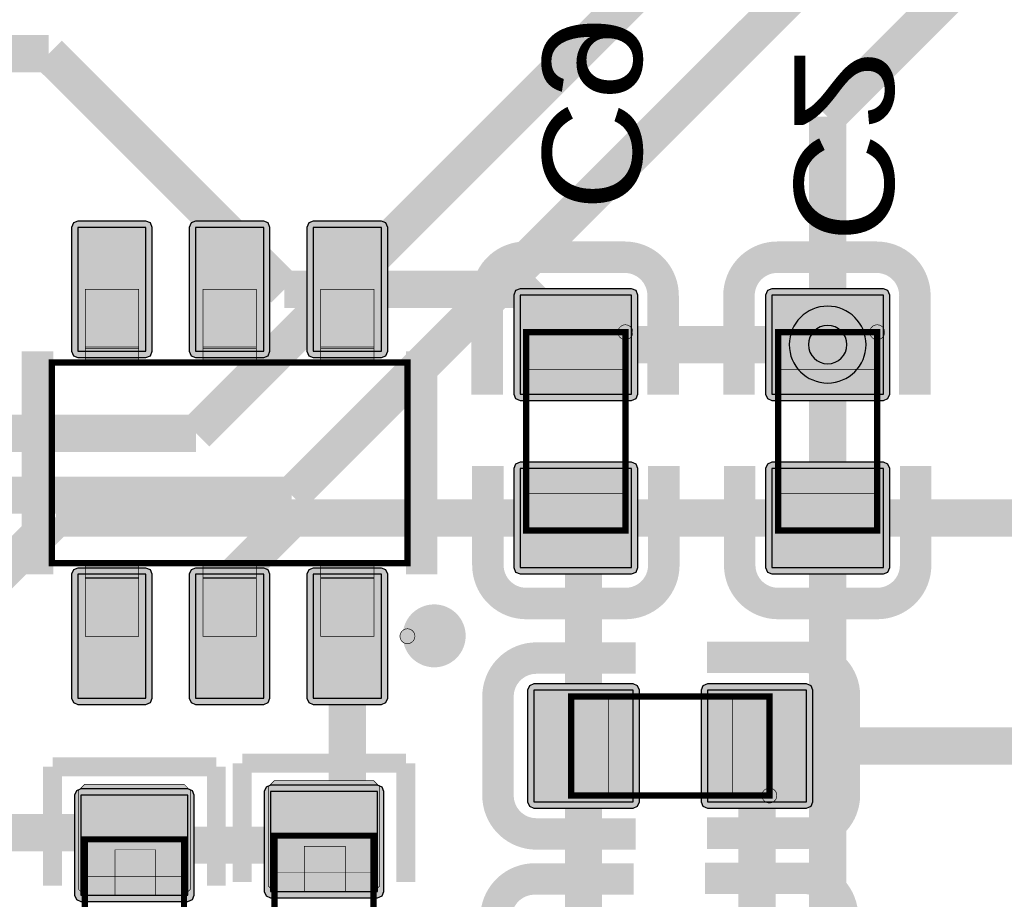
# Model space of a CAD drawing. Header units: millimetres. Extents: x -8 to 125, y -6 to 113.
# Tile 53 of 142: x 60.54 to 68.48, y 44.23 to 51.33. Entities that reach past the tile are written whole.
import ezdxf
from ezdxf.enums import TextEntityAlignment as Align

# ---------------------------------------------------------------- set-up
doc = ezdxf.new("R2010")
doc.units = ezdxf.units.MM
for name, color, linetype, true_color in [('Bottom Layer', 7, 'Continuous', 0x0000ff), ('Bottom Paste Mask Layer', 7, 'Continuous', 0x800000), ('Bottom Silkscreen Layer', 7, 'Continuous', 0x66cc33), ('Bottom Solder Mask Layer', 7, 'Continuous', 0xaa00ff), ('Component Marking Layer', 7, 'Continuous', 0x66ffcc), ('Component Shape Layer', 7, 'Continuous', 0x00cccc), ('Document Layer', 7, 'Continuous', 0xffffff), ('Hole Layer', 7, 'Continuous', 0x222222), ('Multi-Layer', 7, 'Continuous', 0xc0c0c0), ('Pin Floating Layer', 7, 'Continuous', 0xff99ff), ('Pin Soldering Layer', 7, 'Continuous', 0xcc9999), ('Top Layer', 7, 'Continuous', 0xff0000)]:
    doc.layers.add(name, color=color, linetype=linetype, true_color=true_color)
doc.styles.get("Standard").update_dxf_attribs({"font": 'arial.ttf'})

msp = doc.modelspace()

# ---------------------------------------------------------------- hatches: boundary and pattern name
at = {"layer": 'Bottom Layer'}
for points in [[(61.5552, 49.6521), (61.0052, 49.6521), (61.0052, 48.6521), (61.5552, 48.6521)], [(62.5051, 49.6521), (61.9551, 49.6521), (61.9551, 48.6521), (62.5051, 48.6521)], [(63.4551, 49.6521), (62.9051, 49.6521), (62.9051, 48.6521), (63.4551, 48.6521)], [(65.4741, 49.1061), (64.5741, 49.1061), (64.5741, 48.3061), (65.4741, 48.3061)], [(67.5061, 49.1061), (66.6061, 49.1061), (66.6061, 48.3061), (67.5061, 48.3061)], [(65.4741, 47.7061), (64.5741, 47.7061), (64.5741, 46.9061), (65.4741, 46.9061)], [(67.5061, 47.7061), (66.6061, 47.7061), (66.6061, 46.9061), (67.5061, 46.9061)], [(61.5552, 46.852), (61.0052, 46.852), (61.0052, 45.852), (61.5552, 45.852)], [(62.5051, 46.852), (61.9551, 46.852), (61.9551, 45.852), (62.5051, 45.852)], [(63.4551, 46.852), (62.9051, 46.852), (62.9051, 45.852), (63.4551, 45.852)], [(65.4861, 45.0161), (65.4861, 45.9161), (64.6861, 45.9161), (64.6861, 45.0161)], [(66.8862, 45.0161), (66.8862, 45.9161), (66.0862, 45.9161), (66.0862, 45.0161)], [(61.0301, 44.2628), (61.8941, 44.2628), (61.8941, 45.0693), (61.0301, 45.0693)], [(62.5601, 44.2922), (63.4241, 44.2922), (63.4241, 45.0987), (62.5601, 45.0987)]]:
    msp.add_hatch(color=256, dxfattribs=at).paths.add_polyline_path(points)
at = {"layer": 'Bottom Paste Mask Layer'}
for points in [[(61.5552, 49.6521), (61.0052, 49.6521), (61.0052, 48.6521), (61.5552, 48.6521)], [(62.5051, 49.6521), (61.9551, 49.6521), (61.9551, 48.6521), (62.5051, 48.6521)], [(63.4551, 49.6521), (62.9051, 49.6521), (62.9051, 48.6521), (63.4551, 48.6521)], [(65.4741, 49.1061), (64.5741, 49.1061), (64.5741, 48.3061), (65.4741, 48.3061)], [(67.5061, 49.1061), (66.6061, 49.1061), (66.6061, 48.3061), (67.5061, 48.3061)], [(65.4741, 47.7061), (64.5741, 47.7061), (64.5741, 46.9061), (65.4741, 46.9061)], [(67.5061, 47.7061), (66.6061, 47.7061), (66.6061, 46.9061), (67.5061, 46.9061)], [(61.5552, 46.852), (61.0052, 46.852), (61.0052, 45.852), (61.5552, 45.852)], [(62.5051, 46.852), (61.9551, 46.852), (61.9551, 45.852), (62.5051, 45.852)], [(63.4551, 46.852), (62.9051, 46.852), (62.9051, 45.852), (63.4551, 45.852)], [(65.4861, 45.0161), (65.4861, 45.9161), (64.6861, 45.9161), (64.6861, 45.0161)], [(66.8862, 45.0161), (66.8862, 45.9161), (66.0862, 45.9161), (66.0862, 45.0161)], [(61.9121, 45.1077), (61.9121, 44.3077), (61.8621, 44.2577), (61.6341, 44.2577), (61.6341, 44.6277), (61.3041, 44.6277), (61.3041, 44.2577), (61.0621, 44.2577), (61.0121, 44.3077), (61.0121, 45.1077), (61.0621, 45.1577), (61.8621, 45.1577)], [(63.4421, 45.1371), (63.4421, 44.3371), (63.3921, 44.2871), (63.1641, 44.2871), (63.1641, 44.6571), (62.8341, 44.6571), (62.8341, 44.2871), (62.5921, 44.2871), (62.5421, 44.3371), (62.5421, 45.1371), (62.5921, 45.1871), (63.3921, 45.1871)]]:
    msp.add_hatch(color=256, dxfattribs=at).paths.add_polyline_path(points)
at = {"layer": 'Bottom Solder Mask Layer'}
for points in [[(61.5552, 49.7029), (61.0052, 49.7029), (60.9692, 49.6881), (60.9544, 49.6521), (60.9544, 48.6521), (60.9692, 48.6162), (61.0052, 48.6013), (61.5552, 48.6013), (61.5911, 48.6162), (61.606, 48.6521), (61.606, 49.6521), (61.5911, 49.6881)], [(62.5051, 49.7029), (61.9551, 49.7029), (61.9192, 49.6881), (61.9043, 49.6521), (61.9043, 48.6521), (61.9192, 48.6162), (61.9551, 48.6013), (62.5051, 48.6013), (62.5411, 48.6162), (62.5559, 48.6521), (62.5559, 49.6521), (62.5411, 49.6881)], [(63.4551, 49.7029), (62.9051, 49.7029), (62.8692, 49.6881), (62.8543, 49.6521), (62.8543, 48.6521), (62.8692, 48.6162), (62.9051, 48.6013), (63.4551, 48.6013), (63.491, 48.6162), (63.5059, 48.6521), (63.5059, 49.6521), (63.491, 49.6881)], [(65.4741, 49.1569), (64.5741, 49.1569), (64.5382, 49.142), (64.5233, 49.1061), (64.5233, 48.3061), (64.5382, 48.2702), (64.5741, 48.2553), (65.4741, 48.2553), (65.5101, 48.2702), (65.5249, 48.3061), (65.5249, 49.1061), (65.5101, 49.142)], [(67.5061, 49.1569), (66.6061, 49.1569), (66.5702, 49.142), (66.5553, 49.1061), (66.5553, 48.3061), (66.5702, 48.2702), (66.6061, 48.2553), (67.5061, 48.2553), (67.5421, 48.2702), (67.5569, 48.3061), (67.5569, 49.1061), (67.5421, 49.142)], [(65.4741, 47.7569), (64.5741, 47.7569), (64.5382, 47.742), (64.5233, 47.7061), (64.5233, 46.9061), (64.5382, 46.8701), (64.5741, 46.8553), (65.4741, 46.8553), (65.5101, 46.8701), (65.5249, 46.9061), (65.5249, 47.7061), (65.5101, 47.742)], [(67.5061, 47.7569), (66.6061, 47.7569), (66.5702, 47.742), (66.5553, 47.7061), (66.5553, 46.9061), (66.5702, 46.8701), (66.6061, 46.8553), (67.5061, 46.8553), (67.5421, 46.8701), (67.5569, 46.9061), (67.5569, 47.7061), (67.5421, 47.742)], [(61.5552, 46.9028), (61.0052, 46.9028), (60.9692, 46.888), (60.9544, 46.852), (60.9544, 45.852), (60.9692, 45.8161), (61.0052, 45.8012), (61.5552, 45.8012), (61.5911, 45.8161), (61.606, 45.852), (61.606, 46.852), (61.5911, 46.888)], [(62.5051, 46.9028), (61.9551, 46.9028), (61.9192, 46.888), (61.9043, 46.852), (61.9043, 45.852), (61.9192, 45.8161), (61.9551, 45.8012), (62.5051, 45.8012), (62.5411, 45.8161), (62.5559, 45.852), (62.5559, 46.852), (62.5411, 46.888)], [(63.4551, 46.9028), (62.9051, 46.9028), (62.8692, 46.888), (62.8543, 46.852), (62.8543, 45.852), (62.8692, 45.8161), (62.9051, 45.8012), (63.4551, 45.8012), (63.491, 45.8161), (63.5059, 45.852), (63.5059, 46.852), (63.491, 46.888)], [(65.5369, 45.0161), (65.5369, 45.9161), (65.522, 45.952), (65.4861, 45.9669), (64.6861, 45.9669), (64.6502, 45.952), (64.6353, 45.9161), (64.6353, 45.0161), (64.6502, 44.9802), (64.6861, 44.9653), (65.4861, 44.9653), (65.522, 44.9802)], [(66.937, 45.0161), (66.937, 45.9161), (66.9221, 45.952), (66.8862, 45.9669), (66.0862, 45.9669), (66.0502, 45.952), (66.0354, 45.9161), (66.0354, 45.0161), (66.0502, 44.9802), (66.0862, 44.9653), (66.8862, 44.9653), (66.9221, 44.9802)], [(62.5601, 44.2414), (63.4241, 44.2414), (63.4601, 44.2563), (63.4749, 44.2922), (63.4749, 45.0987), (63.4601, 45.1346), (63.4241, 45.1495), (62.5601, 45.1495), (62.5242, 45.1346), (62.5093, 45.0987), (62.5093, 44.2922), (62.5242, 44.2563)], [(61.0301, 44.212), (61.8941, 44.212), (61.93, 44.2269), (61.9449, 44.2628), (61.9449, 45.0693), (61.93, 45.1052), (61.8941, 45.1201), (61.0301, 45.1201), (60.9942, 45.1052), (60.9793, 45.0693), (60.9793, 44.2628), (60.9942, 44.2269)]]:
    msp.add_hatch(color=256, dxfattribs=at).paths.add_polyline_path(points)
at = {"layer": 'Component Marking Layer'}
for points in [[(65.3641, 48.8061, 1), (65.4841, 48.8061, 1)], [(67.3961, 48.8061, 1), (67.5161, 48.8061, 1)], [(63.6052, 46.3521, 1), (63.7252, 46.3521, 1)], [(66.5261, 45.0661, 1), (66.6461, 45.0661, 1)]]:
    msp.add_hatch(color=256, dxfattribs=at).paths.add_polyline_path(points)
at = {"layer": 'Pin Floating Layer'}
for points in [[(61.4952, 48.6871), (61.0652, 48.6871), (61.0652, 48.5421), (61.4952, 48.5421)], [(62.4452, 48.6871), (62.0152, 48.6871), (62.0152, 48.5421), (62.4452, 48.5421)], [(63.3951, 48.6871), (62.9651, 48.6871), (62.9651, 48.5421), (63.3951, 48.5421)], [(61.0651, 46.8171), (61.4951, 46.8171), (61.4951, 46.9621), (61.0651, 46.9621)], [(62.0151, 46.8171), (62.4451, 46.8171), (62.4451, 46.9621), (62.0151, 46.9621)], [(62.965, 46.8171), (63.395, 46.8171), (63.395, 46.9621), (62.965, 46.9621)]]:
    msp.add_hatch(color=256, dxfattribs=at).paths.add_polyline_path(points)
at = {"layer": 'Pin Soldering Layer'}
for points in [[(61.4952, 48.6771), (61.0652, 48.6771), (61.0652, 49.1521), (61.4952, 49.1521)], [(62.4452, 48.6771), (62.0152, 48.6771), (62.0152, 49.1521), (62.4452, 49.1521)], [(63.3952, 48.6771), (62.9652, 48.6771), (62.9652, 49.1521), (63.3952, 49.1521)], [(65.4241, 48.8061), (64.6241, 48.8061), (64.6241, 48.5061), (65.4241, 48.5061)], [(67.4561, 48.8061), (66.6561, 48.8061), (66.6561, 48.5061), (67.4561, 48.5061)], [(65.4241, 47.2061), (64.6241, 47.2061), (64.6241, 47.5061), (65.4241, 47.5061)], [(67.4561, 47.2061), (66.6561, 47.2061), (66.6561, 47.5061), (67.4561, 47.5061)], [(61.4952, 46.8271), (61.0652, 46.8271), (61.0652, 46.3521), (61.4952, 46.3521)], [(62.4452, 46.8271), (62.0152, 46.8271), (62.0152, 46.3521), (62.4452, 46.3521)], [(63.3952, 46.8271), (62.9652, 46.8271), (62.9652, 46.3521), (63.3952, 46.3521)], [(64.9861, 45.0661), (64.9861, 45.8661), (65.2861, 45.8661), (65.2861, 45.0661)], [(66.5861, 45.0661), (66.5861, 45.8661), (66.2861, 45.8661), (66.2861, 45.0661)], [(62.5921, 44.7421), (63.3921, 44.7421), (63.3921, 44.4421), (62.5921, 44.4421)], [(61.0621, 44.7127), (61.8621, 44.7127), (61.8621, 44.4127), (61.0621, 44.4127)]]:
    msp.add_hatch(color=256, dxfattribs=at).paths.add_polyline_path(points)

# ---------------------------------------------------------------- linework, layer by layer
at = {"layer": 'Bottom Layer', "const_width": 0.3}
for points in [[(60.7701, 51.0541), (59.4981, 51.0541)], [(62.6721, 49.1521), (60.7701, 51.0541)], [(63.1801, 49.1521), (62.6721, 49.1521)], [(63.1801, 49.1521), (64.5781, 49.1521)], [(64.5781, 49.1521), (65.0241, 48.7061)], [(65.0241, 48.7061), (67.0561, 48.7061)], [(60.8301, 47.3061), (59.6901, 46.1661)], [(62.7374, 47.3061), (60.8301, 47.3061)], [(62.2301, 46.7988), (62.7374, 47.3061)], [(62.7374, 47.3061), (65.0241, 47.3061)], [(65.0241, 47.3061), (67.0561, 47.3061)], [(65.0241, 47.3061), (65.0861, 47.2441)], [(67.0561, 47.3061), (68.6507, 47.3061)], [(65.0861, 47.2441), (65.0861, 45.4661)], [(62.2301, 46.352), (62.2301, 46.7988)], [(63.1801, 44.8834), (63.1801, 46.352)], [(65.0861, 45.4661), (65.1016, 45.4506)], [(65.0861, 45.4661), (65.0861, 45.4351)], [(66.4862, 45.4661), (68.6422, 45.4661)], [(66.4862, 45.4661), (66.4862, 43.6881)], [(65.1016, 45.4506), (65.0861, 45.4351)], [(65.0861, 45.4351), (65.0861, 43.6881)], [(62.9921, 44.6955), (63.1801, 44.8834)], [(59.6901, 44.7661), (61.3621, 44.7661)], [(61.3621, 44.7661), (61.4621, 44.6661)], [(61.4621, 44.6661), (62.9628, 44.6661)], [(62.9628, 44.6661), (62.9921, 44.6955)]]:
    msp.add_lwpolyline(points, dxfattribs=at)
at = {"layer": 'Bottom Layer'}
for points in [[(61.5552, 49.6521), (61.0052, 49.6521), (61.0052, 48.6521), (61.5552, 48.6521)], [(62.5051, 49.6521), (61.9551, 49.6521), (61.9551, 48.6521), (62.5051, 48.6521)], [(63.4551, 49.6521), (62.9051, 49.6521), (62.9051, 48.6521), (63.4551, 48.6521)], [(65.4741, 49.1061), (64.5741, 49.1061), (64.5741, 48.3061), (65.4741, 48.3061)], [(67.5061, 49.1061), (66.6061, 49.1061), (66.6061, 48.3061), (67.5061, 48.3061)], [(65.4741, 47.7061), (64.5741, 47.7061), (64.5741, 46.9061), (65.4741, 46.9061)], [(67.5061, 47.7061), (66.6061, 47.7061), (66.6061, 46.9061), (67.5061, 46.9061)], [(61.5552, 46.852), (61.0052, 46.852), (61.0052, 45.852), (61.5552, 45.852)], [(62.5051, 46.852), (61.9551, 46.852), (61.9551, 45.852), (62.5051, 45.852)], [(63.4551, 46.852), (62.9051, 46.852), (62.9051, 45.852), (63.4551, 45.852)], [(65.4861, 45.0161), (65.4861, 45.9161), (64.6861, 45.9161), (64.6861, 45.0161)], [(66.8862, 45.0161), (66.8862, 45.9161), (66.0862, 45.9161), (66.0862, 45.0161)], [(61.0301, 44.2628), (61.8941, 44.2628), (61.8941, 45.0693), (61.0301, 45.0693)], [(62.5601, 44.2922), (63.4241, 44.2922), (63.4241, 45.0987), (62.5601, 45.0987)]]:
    msp.add_lwpolyline(points, close=True, dxfattribs=at)
at = {"layer": 'Bottom Paste Mask Layer'}
for points in [[(61.5552, 49.6521), (61.0052, 49.6521), (61.0052, 48.6521), (61.5552, 48.6521)], [(62.5051, 49.6521), (61.9551, 49.6521), (61.9551, 48.6521), (62.5051, 48.6521)], [(63.4551, 49.6521), (62.9051, 49.6521), (62.9051, 48.6521), (63.4551, 48.6521)], [(65.4741, 49.1061), (64.5741, 49.1061), (64.5741, 48.3061), (65.4741, 48.3061)], [(67.5061, 49.1061), (66.6061, 49.1061), (66.6061, 48.3061), (67.5061, 48.3061)], [(65.4741, 47.7061), (64.5741, 47.7061), (64.5741, 46.9061), (65.4741, 46.9061)], [(67.5061, 47.7061), (66.6061, 47.7061), (66.6061, 46.9061), (67.5061, 46.9061)], [(61.5552, 46.852), (61.0052, 46.852), (61.0052, 45.852), (61.5552, 45.852)], [(62.5051, 46.852), (61.9551, 46.852), (61.9551, 45.852), (62.5051, 45.852)], [(63.4551, 46.852), (62.9051, 46.852), (62.9051, 45.852), (63.4551, 45.852)], [(65.4861, 45.0161), (65.4861, 45.9161), (64.6861, 45.9161), (64.6861, 45.0161)], [(66.8862, 45.0161), (66.8862, 45.9161), (66.0862, 45.9161), (66.0862, 45.0161)]]:
    msp.add_lwpolyline(points, close=True, dxfattribs=at)
at = {"layer": 'Bottom Paste Mask Layer', "const_width": 0.00508}
for points in [[(61.9121, 45.1077), (61.9121, 44.3077), (61.8621, 44.2577), (61.6341, 44.2577), (61.6341, 44.6277), (61.3041, 44.6277), (61.3041, 44.2577), (61.0621, 44.2577), (61.0121, 44.3077), (61.0121, 45.1077), (61.0621, 45.1577), (61.8621, 45.1577)], [(61.9121, 45.1077), (61.9121, 44.3077), (61.8621, 44.2577), (61.6341, 44.2577), (61.6341, 44.6277), (61.3041, 44.6277), (61.3041, 44.2577), (61.0621, 44.2577), (61.0121, 44.3077), (61.0121, 45.1077), (61.0621, 45.1577), (61.8621, 45.1577)], [(63.4421, 45.1371), (63.4421, 44.3371), (63.3921, 44.2871), (63.1641, 44.2871), (63.1641, 44.6571), (62.8341, 44.6571), (62.8341, 44.2871), (62.5921, 44.2871), (62.5421, 44.3371), (62.5421, 45.1371), (62.5921, 45.1871), (63.3921, 45.1871)], [(63.4421, 45.1371), (63.4421, 44.3371), (63.3921, 44.2871), (63.1641, 44.2871), (63.1641, 44.6571), (62.8341, 44.6571), (62.8341, 44.2871), (62.5921, 44.2871), (62.5421, 44.3371), (62.5421, 45.1371), (62.5921, 45.1871), (63.3921, 45.1871)]]:
    msp.add_lwpolyline(points, close=True, dxfattribs=at)
at = {"layer": 'Bottom Silkscreen Layer', "const_width": 0.254}
for points in [[(64.6185, 49.4116, 0.414214), (64.3087, 49.1018)], [(64.6185, 49.4116, 0.414214), (64.3087, 49.1018)], [(65.7283, 49.1018, 0.414239), (65.4185, 49.4116)], [(65.7283, 49.1018, 0.414239), (65.4185, 49.4116)], [(66.6505, 49.4116, 0.414214), (66.3407, 49.1018)], [(66.6505, 49.4116, 0.414214), (66.3407, 49.1018)], [(67.7604, 49.1018, 0.414239), (67.4505, 49.4116)], [(67.7604, 49.1018, 0.414239), (67.4505, 49.4116)], [(64.3145, 46.9259, 0.414239), (64.6244, 46.6161)], [(64.3145, 46.9259, 0.414239), (64.6244, 46.6161)], [(65.4243, 46.6161, 0.414214), (65.7342, 46.9259)], [(65.4243, 46.6161, 0.414214), (65.7342, 46.9259)], [(66.3465, 46.9259, 0.414239), (66.6564, 46.6161)], [(66.3465, 46.9259, 0.414239), (66.6564, 46.6161)], [(67.4563, 46.6161, 0.414214), (67.7662, 46.9259)], [(67.4563, 46.6161, 0.414214), (67.7662, 46.9259)], [(64.7059, 46.1757, 0.414239), (64.3961, 45.8659)], [(64.7059, 46.1757, 0.414239), (64.3961, 45.8659)], [(67.1916, 45.8717, 0.414214), (66.8818, 46.1815)], [(67.1916, 45.8717, 0.414214), (66.8818, 46.1815)], [(64.3961, 45.0659, 0.414214), (64.7059, 44.7561)], [(64.3961, 45.0659, 0.414214), (64.7059, 44.7561)], [(66.8818, 44.7619, 0.414239), (67.1916, 45.0717)], [(66.8818, 44.7619, 0.414239), (67.1916, 45.0717)], [(64.6904, 44.3923, 0.414239), (64.3806, 44.0824)], [(64.6904, 44.3923, 0.414239), (64.3806, 44.0824)], [(67.1761, 44.0883, 0.414214), (66.8663, 44.3981)], [(67.1761, 44.0883, 0.414214), (66.8663, 44.3981)]]:
    msp.add_lwpolyline(points, format="xyb", dxfattribs=at)
at = {"layer": 'Bottom Silkscreen Layer'}
for points, const_width in [([(64.6185, 49.4116), (65.4185, 49.4116)], 0.254), ([(64.6185, 49.4116), (65.4185, 49.4116)], 0.254), ([(66.6505, 49.4116), (67.4505, 49.4116)], 0.254), ([(66.6505, 49.4116), (67.4505, 49.4116)], 0.254), ([(64.3087, 48.3017), (64.3087, 49.1017)], 0.254), ([(64.3087, 48.3017), (64.3087, 49.1017)], 0.254), ([(65.7283, 48.3017), (65.7283, 49.1017)], 0.254), ([(65.7283, 48.3017), (65.7283, 49.1017)], 0.254), ([(66.3407, 48.3017), (66.3407, 49.1017)], 0.254), ([(66.3407, 48.3017), (66.3407, 49.1017)], 0.254), ([(67.7603, 48.3017), (67.7603, 49.1017)], 0.254), ([(67.7603, 48.3017), (67.7603, 49.1017)], 0.254), ([(60.6802, 48.6521), (60.6802, 46.8521)], 0.254), ([(60.6802, 48.6521), (60.6802, 46.8521)], 0.254), ([(63.7802, 48.6521), (63.7802, 46.8521)], 0.254), ([(63.7802, 48.6521), (63.7802, 46.8521)], 0.254), ([(64.3145, 47.7258), (64.3145, 46.9259)], 0.254), ([(64.3145, 47.7258), (64.3145, 46.9259)], 0.254), ([(65.7342, 47.7258), (65.7342, 46.9259)], 0.254), ([(65.7342, 47.7258), (65.7342, 46.9259)], 0.254), ([(66.3465, 47.7258), (66.3465, 46.9259)], 0.254), ([(66.3465, 47.7258), (66.3465, 46.9259)], 0.254), ([(67.7662, 47.7258), (67.7662, 46.9259)], 0.254), ([(67.7662, 47.7258), (67.7662, 46.9259)], 0.254), ([(64.6244, 46.6161), (65.4244, 46.6161)], 0.254), ([(64.6244, 46.6161), (65.4244, 46.6161)], 0.254), ([(66.6564, 46.6161), (67.4564, 46.6161)], 0.254), ([(66.6564, 46.6161), (67.4564, 46.6161)], 0.254), ([(65.5059, 46.1757), (64.7059, 46.1757)], 0.254), ([(65.5059, 46.1757), (64.7059, 46.1757)], 0.254), ([(66.0818, 46.1815), (66.8818, 46.1815)], 0.254), ([(66.0818, 46.1815), (66.8818, 46.1815)], 0.254), ([(64.3961, 45.8659), (64.3961, 45.0658)], 0.254), ([(64.3961, 45.8659), (64.3961, 45.0658)], 0.254), ([(67.1916, 45.8717), (67.1916, 45.0717)], 0.254), ([(67.1916, 45.8717), (67.1916, 45.0717)], 0.254), ([(60.8015, 44.3389), (60.8015, 45.2978)], 0.1524), ([(60.8015, 45.2978), (62.1227, 45.2978)], 0.1524), ([(60.8015, 44.3389), (60.8015, 45.2978)], 0.1524), ([(60.8015, 45.2978), (62.1227, 45.2978)], 0.1524), ([(62.1227, 45.2978), (62.1227, 44.3389)], 0.1524), ([(62.1227, 45.2978), (62.1227, 44.3389)], 0.1524), ([(62.3315, 44.3683), (62.3315, 45.3272)], 0.1524), ([(62.3315, 45.3272), (63.6527, 45.3272)], 0.1524), ([(62.3315, 44.3683), (62.3315, 45.3272)], 0.1524), ([(62.3315, 45.3272), (63.6527, 45.3272)], 0.1524), ([(63.6527, 45.3272), (63.6527, 44.3683)], 0.1524), ([(63.6527, 45.3272), (63.6527, 44.3683)], 0.1524), ([(65.5059, 44.7561), (64.7059, 44.7561)], 0.254), ([(65.5059, 44.7561), (64.7059, 44.7561)], 0.254), ([(66.0818, 44.7619), (66.8818, 44.7619)], 0.254), ([(66.0818, 44.7619), (66.8818, 44.7619)], 0.254), ([(65.4905, 44.3923), (64.6905, 44.3923)], 0.254), ([(65.4905, 44.3923), (64.6905, 44.3923)], 0.254), ([(66.0664, 44.3981), (66.8664, 44.3981)], 0.254), ([(66.0664, 44.3981), (66.8664, 44.3981)], 0.254)]:
    msp.add_lwpolyline(points, dxfattribs=dict(at, const_width=const_width))
at = {"layer": 'Bottom Silkscreen Layer', "const_width": 0.254}
msp.add_lwpolyline([(63.7541, 46.3551, 1), (64.0081, 46.3551, 1)], format="xyb", close=True, dxfattribs=at)
msp.add_lwpolyline([(63.7541, 46.3551, 1), (64.0081, 46.3551, 1)], format="xyb", close=True, dxfattribs=at)
at = {"layer": 'Bottom Solder Mask Layer'}
for points in [[(61.5552, 49.7029), (61.0052, 49.7029), (60.9692, 49.6881), (60.9544, 49.6521), (60.9544, 48.6521), (60.9692, 48.6162), (61.0052, 48.6013), (61.5552, 48.6013), (61.5911, 48.6162), (61.606, 48.6521), (61.606, 49.6521), (61.5911, 49.6881)], [(62.5051, 49.7029), (61.9551, 49.7029), (61.9192, 49.6881), (61.9043, 49.6521), (61.9043, 48.6521), (61.9192, 48.6162), (61.9551, 48.6013), (62.5051, 48.6013), (62.5411, 48.6162), (62.5559, 48.6521), (62.5559, 49.6521), (62.5411, 49.6881)], [(63.4551, 49.7029), (62.9051, 49.7029), (62.8692, 49.6881), (62.8543, 49.6521), (62.8543, 48.6521), (62.8692, 48.6162), (62.9051, 48.6013), (63.4551, 48.6013), (63.491, 48.6162), (63.5059, 48.6521), (63.5059, 49.6521), (63.491, 49.6881)], [(65.4741, 49.1569), (64.5741, 49.1569), (64.5382, 49.142), (64.5233, 49.1061), (64.5233, 48.3061), (64.5382, 48.2702), (64.5741, 48.2553), (65.4741, 48.2553), (65.5101, 48.2702), (65.5249, 48.3061), (65.5249, 49.1061), (65.5101, 49.142)], [(67.5061, 49.1569), (66.6061, 49.1569), (66.5702, 49.142), (66.5553, 49.1061), (66.5553, 48.3061), (66.5702, 48.2702), (66.6061, 48.2553), (67.5061, 48.2553), (67.5421, 48.2702), (67.5569, 48.3061), (67.5569, 49.1061), (67.5421, 49.142)], [(65.4741, 47.7569), (64.5741, 47.7569), (64.5382, 47.742), (64.5233, 47.7061), (64.5233, 46.9061), (64.5382, 46.8701), (64.5741, 46.8553), (65.4741, 46.8553), (65.5101, 46.8701), (65.5249, 46.9061), (65.5249, 47.7061), (65.5101, 47.742)], [(67.5061, 47.7569), (66.6061, 47.7569), (66.5702, 47.742), (66.5553, 47.7061), (66.5553, 46.9061), (66.5702, 46.8701), (66.6061, 46.8553), (67.5061, 46.8553), (67.5421, 46.8701), (67.5569, 46.9061), (67.5569, 47.7061), (67.5421, 47.742)], [(61.5552, 46.9028), (61.0052, 46.9028), (60.9692, 46.888), (60.9544, 46.852), (60.9544, 45.852), (60.9692, 45.8161), (61.0052, 45.8012), (61.5552, 45.8012), (61.5911, 45.8161), (61.606, 45.852), (61.606, 46.852), (61.5911, 46.888)], [(62.5051, 46.9028), (61.9551, 46.9028), (61.9192, 46.888), (61.9043, 46.852), (61.9043, 45.852), (61.9192, 45.8161), (61.9551, 45.8012), (62.5051, 45.8012), (62.5411, 45.8161), (62.5559, 45.852), (62.5559, 46.852), (62.5411, 46.888)], [(63.4551, 46.9028), (62.9051, 46.9028), (62.8692, 46.888), (62.8543, 46.852), (62.8543, 45.852), (62.8692, 45.8161), (62.9051, 45.8012), (63.4551, 45.8012), (63.491, 45.8161), (63.5059, 45.852), (63.5059, 46.852), (63.491, 46.888)], [(65.5369, 45.0161), (65.5369, 45.9161), (65.522, 45.952), (65.4861, 45.9669), (64.6861, 45.9669), (64.6502, 45.952), (64.6353, 45.9161), (64.6353, 45.0161), (64.6502, 44.9802), (64.6861, 44.9653), (65.4861, 44.9653), (65.522, 44.9802)], [(66.937, 45.0161), (66.937, 45.9161), (66.9221, 45.952), (66.8862, 45.9669), (66.0862, 45.9669), (66.0502, 45.952), (66.0354, 45.9161), (66.0354, 45.0161), (66.0502, 44.9802), (66.0862, 44.9653), (66.8862, 44.9653), (66.9221, 44.9802)], [(62.5601, 44.2414), (63.4241, 44.2414), (63.4601, 44.2563), (63.4749, 44.2922), (63.4749, 45.0987), (63.4601, 45.1346), (63.4241, 45.1495), (62.5601, 45.1495), (62.5242, 45.1346), (62.5093, 45.0987), (62.5093, 44.2922), (62.5242, 44.2563)], [(61.0301, 44.212), (61.8941, 44.212), (61.93, 44.2269), (61.9449, 44.2628), (61.9449, 45.0693), (61.93, 45.1052), (61.8941, 45.1201), (61.0301, 45.1201), (60.9942, 45.1052), (60.9793, 45.0693), (60.9793, 44.2628), (60.9942, 44.2269)]]:
    msp.add_lwpolyline(points, close=True, dxfattribs=at)
at = {"layer": 'Component Marking Layer', "const_width": 0.00508}
for points in [[(65.3641, 48.8061, 1), (65.4841, 48.8061, 1)], [(67.3961, 48.8061, 1), (67.5161, 48.8061, 1)], [(63.6052, 46.3521, 1), (63.7252, 46.3521, 1)], [(66.5261, 45.0661, 1), (66.6461, 45.0661, 1)]]:
    msp.add_lwpolyline(points, format="xyb", close=True, dxfattribs=at)
at = {"layer": 'Component Shape Layer', "const_width": 0.0508}
for points in [[(65.4241, 48.8061), (64.6241, 48.8061), (64.6241, 47.2061), (65.4241, 47.2061)], [(65.4241, 48.8061), (64.6241, 48.8061), (64.6241, 47.2061), (65.4241, 47.2061)], [(67.4561, 48.8061), (66.6561, 48.8061), (66.6561, 47.2061), (67.4561, 47.2061)], [(67.4561, 48.8061), (66.6561, 48.8061), (66.6561, 47.2061), (67.4561, 47.2061)], [(63.6652, 48.5621), (60.7952, 48.5621), (60.7952, 46.9421), (63.6652, 46.9421)], [(63.6652, 48.5621), (60.7952, 48.5621), (60.7952, 46.9421), (63.6652, 46.9421)], [(66.5861, 45.0661), (66.5861, 45.8661), (64.9861, 45.8661), (64.9861, 45.0661)], [(66.5861, 45.0661), (66.5861, 45.8661), (64.9861, 45.8661), (64.9861, 45.0661)], [(61.0621, 43.1127), (61.8621, 43.1127), (61.8621, 44.7127), (61.0621, 44.7127)], [(61.0621, 43.1127), (61.8621, 43.1127), (61.8621, 44.7127), (61.0621, 44.7127)], [(62.5921, 43.1421), (63.3921, 43.1421), (63.3921, 44.7421), (62.5921, 44.7421)], [(62.5921, 43.1421), (63.3921, 43.1421), (63.3921, 44.7421), (62.5921, 44.7421)]]:
    msp.add_lwpolyline(points, close=True, dxfattribs=at)
at = {"layer": 'Document Layer', "const_width": 0.2}
msp.add_lwpolyline([(63.08, 46.352, 1), (63.2802, 46.352, 1)], format="xyb", close=True, dxfattribs=at)
msp.add_lwpolyline([(63.08, 46.352, 1), (63.2802, 46.352, 1)], format="xyb", close=True, dxfattribs=at)
at = {"layer": 'Hole Layer'}
msp.add_lwpolyline([(66.9011, 48.7061, 1), (67.2111, 48.7061), (67.2111, 48.7061, 1), (66.9011, 48.7061)], format="xyb", dxfattribs=at)
at = {"layer": 'Multi-Layer'}
msp.add_lwpolyline([(66.7461, 48.7061, 1), (67.3661, 48.7061), (67.3661, 48.7061, 1), (66.7461, 48.7061)], format="xyb", dxfattribs=at)
at = {"layer": 'Pin Floating Layer', "const_width": 0.00508}
for points in [[(61.4952, 48.6871), (61.0652, 48.6871), (61.0652, 48.5421), (61.4952, 48.5421)], [(61.4952, 48.6871), (61.0652, 48.6871), (61.0652, 48.5421), (61.4952, 48.5421)], [(62.4452, 48.6871), (62.0152, 48.6871), (62.0152, 48.5421), (62.4452, 48.5421)], [(62.4452, 48.6871), (62.0152, 48.6871), (62.0152, 48.5421), (62.4452, 48.5421)], [(63.3951, 48.6871), (62.9651, 48.6871), (62.9651, 48.5421), (63.3951, 48.5421)], [(63.3951, 48.6871), (62.9651, 48.6871), (62.9651, 48.5421), (63.3951, 48.5421)], [(61.0651, 46.8171), (61.4951, 46.8171), (61.4951, 46.9621), (61.0651, 46.9621)], [(61.0651, 46.8171), (61.4951, 46.8171), (61.4951, 46.9621), (61.0651, 46.9621)], [(62.0151, 46.8171), (62.4451, 46.8171), (62.4451, 46.9621), (62.0151, 46.9621)], [(62.0151, 46.8171), (62.4451, 46.8171), (62.4451, 46.9621), (62.0151, 46.9621)], [(62.965, 46.8171), (63.395, 46.8171), (63.395, 46.9621), (62.965, 46.9621)], [(62.965, 46.8171), (63.395, 46.8171), (63.395, 46.9621), (62.965, 46.9621)]]:
    msp.add_lwpolyline(points, close=True, dxfattribs=at)
at = {"layer": 'Pin Soldering Layer', "const_width": 0.00508}
for points in [[(61.4952, 48.6771), (61.0652, 48.6771), (61.0652, 49.1521), (61.4952, 49.1521)], [(61.4952, 48.6771), (61.0652, 48.6771), (61.0652, 49.1521), (61.4952, 49.1521)], [(62.4452, 48.6771), (62.0152, 48.6771), (62.0152, 49.1521), (62.4452, 49.1521)], [(62.4452, 48.6771), (62.0152, 48.6771), (62.0152, 49.1521), (62.4452, 49.1521)], [(63.3952, 48.6771), (62.9652, 48.6771), (62.9652, 49.1521), (63.3952, 49.1521)], [(63.3952, 48.6771), (62.9652, 48.6771), (62.9652, 49.1521), (63.3952, 49.1521)], [(65.4241, 48.8061), (64.6241, 48.8061), (64.6241, 48.5061), (65.4241, 48.5061)], [(65.4241, 48.8061), (64.6241, 48.8061), (64.6241, 48.5061), (65.4241, 48.5061)], [(67.4561, 48.8061), (66.6561, 48.8061), (66.6561, 48.5061), (67.4561, 48.5061)], [(67.4561, 48.8061), (66.6561, 48.8061), (66.6561, 48.5061), (67.4561, 48.5061)], [(65.4241, 47.2061), (64.6241, 47.2061), (64.6241, 47.5061), (65.4241, 47.5061)], [(65.4241, 47.2061), (64.6241, 47.2061), (64.6241, 47.5061), (65.4241, 47.5061)], [(67.4561, 47.2061), (66.6561, 47.2061), (66.6561, 47.5061), (67.4561, 47.5061)], [(67.4561, 47.2061), (66.6561, 47.2061), (66.6561, 47.5061), (67.4561, 47.5061)], [(61.4952, 46.8271), (61.0652, 46.8271), (61.0652, 46.3521), (61.4952, 46.3521)], [(61.4952, 46.8271), (61.0652, 46.8271), (61.0652, 46.3521), (61.4952, 46.3521)], [(62.4452, 46.8271), (62.0152, 46.8271), (62.0152, 46.3521), (62.4452, 46.3521)], [(62.4452, 46.8271), (62.0152, 46.8271), (62.0152, 46.3521), (62.4452, 46.3521)], [(63.3952, 46.8271), (62.9652, 46.8271), (62.9652, 46.3521), (63.3952, 46.3521)], [(63.3952, 46.8271), (62.9652, 46.8271), (62.9652, 46.3521), (63.3952, 46.3521)], [(64.9861, 45.0661), (64.9861, 45.8661), (65.2861, 45.8661), (65.2861, 45.0661)], [(64.9861, 45.0661), (64.9861, 45.8661), (65.2861, 45.8661), (65.2861, 45.0661)], [(66.5861, 45.0661), (66.5861, 45.8661), (66.2861, 45.8661), (66.2861, 45.0661)], [(66.5861, 45.0661), (66.5861, 45.8661), (66.2861, 45.8661), (66.2861, 45.0661)], [(62.5921, 44.7421), (63.3921, 44.7421), (63.3921, 44.4421), (62.5921, 44.4421)], [(62.5921, 44.7421), (63.3921, 44.7421), (63.3921, 44.4421), (62.5921, 44.4421)], [(61.0621, 44.7127), (61.8621, 44.7127), (61.8621, 44.4127), (61.0621, 44.4127)], [(61.0621, 44.7127), (61.8621, 44.7127), (61.8621, 44.4127), (61.0621, 44.4127)]]:
    msp.add_lwpolyline(points, close=True, dxfattribs=at)
at = {"layer": 'Top Layer', "const_width": 0.3}
for points in [[(69.5001, 52.9901), (67.0561, 50.5461)], [(61.9601, 47.9901), (66.5481, 52.5781)], [(62.7303, 47.4902), (67.0561, 51.8161)], [(67.0561, 50.5461), (67.0561, 48.7681)], [(67.0561, 42.6721), (67.0561, 48.7061)], [(55.6962, 47.9901), (61.9601, 47.9901)], [(55.6962, 47.4902), (62.7303, 47.4902)]]:
    msp.add_lwpolyline(points, dxfattribs=at)

# ---------------------------------------------------------------- texts
at = {"layer": 'Bottom Silkscreen Layer', "text_generation_flag": 2, "width": 1.1}
for s, rotation, p in [('C9', 990, (64.5161, 49.7841)), ('C2', 1350, (66.5481, 49.5301))]:
    msp.add_text(s, height=0.8001, rotation=rotation, dxfattribs=at).set_placement(p, align=Align.BOTTOM_LEFT)

doc.saveas('drawing.dxf')
